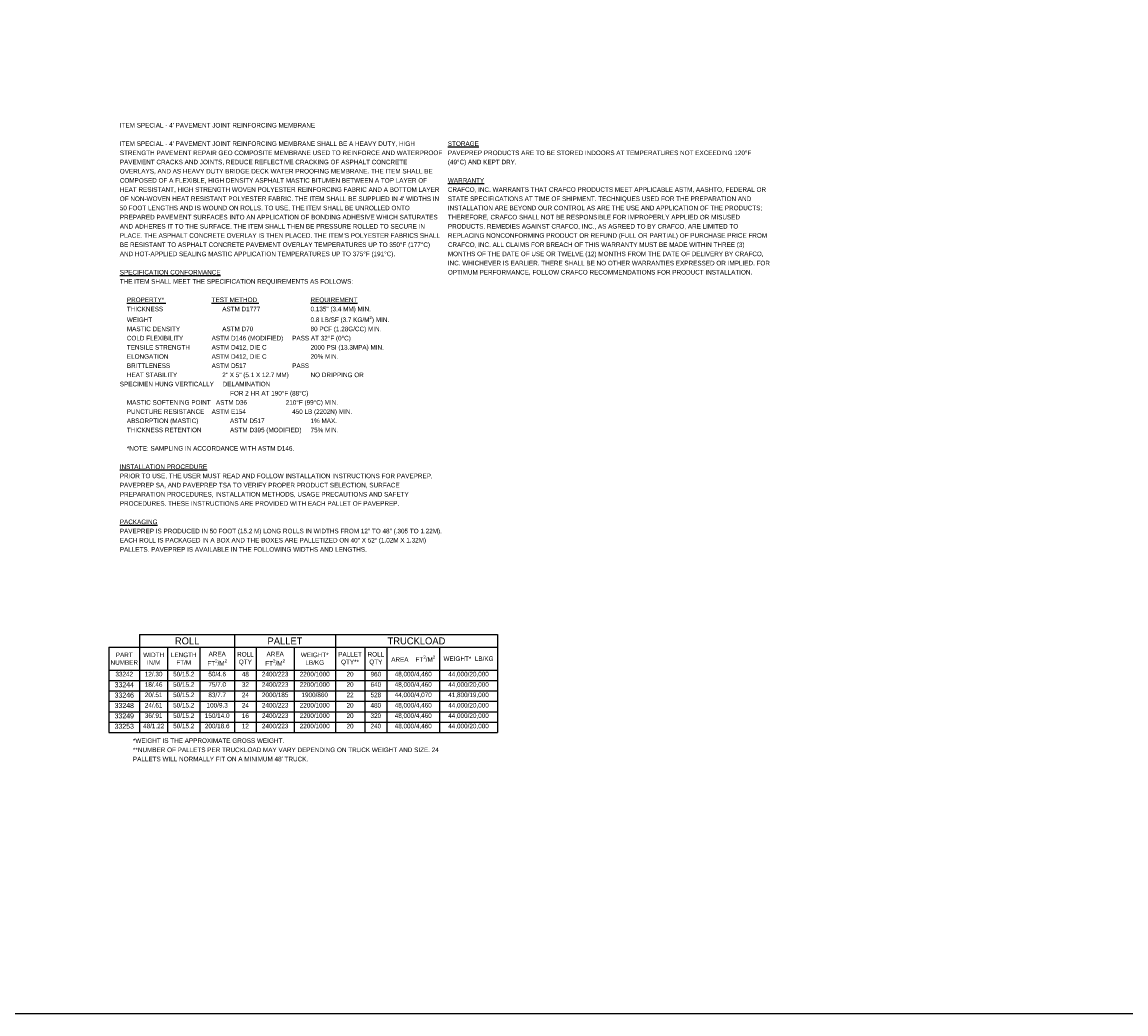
# Model space of a CAD drawing. Header units: feet. Extents: x -125 to 477, y -52 to 274.
# Tile 13 of 16: x 292 to 326, y 153 to 183. Entities that reach past the tile are written whole.
import ezdxf

# ---------------------------------------------------------------- set-up
doc = ezdxf.new("R2010")
doc.units = ezdxf.units.FT
doc.header["$MEASUREMENT"] = 0
doc.layers.add('SH_Text', color=7, linetype='Continuous')
doc.layers.add('TX_P_1', color=7, linetype='Continuous')
doc.styles.add('Slanted-Normal', font='font31.shx', dxfattribs={"height": 0.14})

# ---------------------------------------------------------------- blocks, each defined once
blk = doc.blocks.new('*T1025')
at = {"layer": 'SH_Text', "color": 0, "linetype": 'ByBlock', "lineweight": -2, "transparency": 16777216}
for p, q in [((0, 0), (2.894, 0)), ((0, 0), (0, -2.982)), ((2.894, 0), (2.894, -2.982)), ((0, -0.387), (2.894, -0.387)), ((0.853, -0.387), (0.853, -2.982)), ((1.834, -0.387), (1.834, -2.982)), ((0, -1.083), (2.894, -1.083)), ((0, -1.4), (2.894, -1.4)), ((0, -1.716), (2.894, -1.716)), ((0, -2.033), (2.894, -2.033)), ((0, -2.349), (2.894, -2.349)), ((0, -2.666), (2.894, -2.666)), ((0, -2.982), (2.894, -2.982))]:
    blk.add_line(p, q, dxfattribs=at)
at = {"layer": 'SH_Text', "color": 0, "transparency": 16777216, "style": 'Slanted-Normal'}
for s, insert, char_height, width, attachment_point in [('{\\C256;ROLL}', (1.447, -0.193), 0.21328, 2.79133, 5), ('{\\C256;WIDTH IN/M}', (0.427, -0.735), 0.14, 0.75379, 5), ('{\\C256;LENGTH FT/M}', (1.344, -0.735), 0.14, 0.88169, 5), ('\\A1;{\\C256;AREA FT\\H0.7x;\\S2^ ;\\H1.42857x;/M\\H0.7x;\\S2^ ;}', (2.364, -0.735), 0.14, 0.96021, 5), ('{\\C256;12/.30}', (0.427, -1.133), 0.14, 0.75379, 2), ('{\\C256;50/15.2}', (1.344, -1.133), 0.14, 0.88169, 2), ('{\\C256;50/4.6}', (2.364, -1.133), 0.14, 0.96021, 2), ('{\\C256;18/.46}', (0.427, -1.45), 0.14, 0.75379, 2), ('{\\C256;50/15.2}', (1.344, -1.45), 0.14, 0.88169, 2), ('{\\C256;75/7.0}', (2.364, -1.45), 0.14, 0.96021, 2), ('{\\C256;20/.51}', (0.427, -1.766), 0.14, 0.75379, 2), ('{\\C256;50/15.2}', (1.344, -1.766), 0.14, 0.88169, 2), ('{\\C256;83/7.7}', (2.364, -1.766), 0.14, 0.96021, 2), ('{\\C256;24/.61}', (0.427, -2.083), 0.14, 0.75379, 2), ('{\\C256;50/15.2}', (1.344, -2.083), 0.14, 0.88169, 2), ('{\\C256;100/9.3}', (2.364, -2.083), 0.14, 0.96021, 2), ('{\\C256;36/.91}', (0.427, -2.399), 0.14, 0.75379, 2), ('{\\C256;50/15.2}', (1.344, -2.399), 0.14, 0.88169, 2), ('{\\C256;150/14.0}', (2.364, -2.399), 0.14, 0.96021, 2), ('{\\C256;48/1.22}', (0.427, -2.716), 0.14, 0.75379, 2), ('{\\C256;50/15.2}', (1.344, -2.716), 0.14, 0.88169, 2), ('{\\C256;200/18.6}', (2.364, -2.716), 0.14, 0.96021, 2)]:
    blk.add_mtext(s, dxfattribs=dict(at, insert=insert, char_height=char_height, width=width, attachment_point=attachment_point))
blk = doc.blocks.new('*T1026')
at = {"layer": 'SH_Text', "color": 0, "linetype": 'ByBlock', "lineweight": -2, "transparency": 16777216}
for p, q in [((0, 0), (3.073, 0)), ((0, 0), (0, -2.982)), ((3.073, 0), (3.073, -2.982)), ((0, -0.387), (3.073, -0.387)), ((0.661, -0.387), (0.661, -2.982)), ((1.816, -0.387), (1.816, -2.982)), ((0, -1.083), (3.073, -1.083)), ((0, -1.4), (3.073, -1.4)), ((0, -1.716), (3.073, -1.716)), ((0, -2.033), (3.073, -2.033)), ((0, -2.349), (3.073, -2.349)), ((0, -2.666), (3.073, -2.666)), ((0, -2.982), (3.073, -2.982))]:
    blk.add_line(p, q, dxfattribs=at)
at = {"layer": 'SH_Text', "color": 0, "transparency": 16777216, "style": 'Slanted-Normal'}
for s, insert, char_height, width, attachment_point in [('{\\C256;PALLET}', (1.536, -0.193), 0.21328, 2.97022, 5), ('{\\C256;ROLL QTY}', (0.33, -0.735), 0.14, 0.56153, 5), ('\\A1;{\\C256;AREA FT\\H0.7x;\\S2^ ;\\H1.42857x;/M\\H0.7x;\\S2^ ;}', (1.238, -0.735), 0.14, 1.05567, 5), ('{\\C256;WEIGHT* LB/KG}', (2.444, -0.735), 0.14, 1.15739, 5), ('{\\C256;48', (0.33, -1.135), 0.14, 0.55849, 2), ('\\A1;{\\C256;2400/223}', (1.238, -1.133), 0.14, 1.05567, 2), ('\\A1;{\\C256;2200/1000}', (2.444, -1.133), 0.14, 1.15739, 2), ('{\\C256;32', (0.33, -1.451), 0.14, 0.55849, 2), ('\\A1;{\\C256;2400/223}', (1.238, -1.45), 0.14, 1.05567, 2), ('\\A1;{\\C256;2200/1000}', (2.444, -1.45), 0.14, 1.15739, 2), ('{\\C256;24', (0.33, -1.768), 0.14, 0.55849, 2), ('\\A1;{\\C256;2000/185}', (1.238, -1.766), 0.14, 1.05567, 2), ('\\A1;{\\C256;1900/860}', (2.444, -1.766), 0.14, 1.15739, 2), ('{\\C256;24', (0.33, -2.084), 0.14, 0.55849, 2), ('\\A1;{\\C256;2400/223}', (1.238, -2.083), 0.14, 1.05567, 2), ('\\A1;{\\C256;2200/1000}', (2.444, -2.083), 0.14, 1.15739, 2), ('{\\C256;16', (0.33, -2.401), 0.14, 0.55849, 2), ('\\A1;{\\C256;2400/223}', (1.238, -2.399), 0.14, 1.05567, 2), ('\\A1;{\\C256;2200/1000}', (2.444, -2.399), 0.14, 1.15739, 2), ('{\\C256;12', (0.33, -2.717), 0.14, 0.55849, 2), ('\\A1;{\\C256;2400/223}', (1.238, -2.716), 0.14, 1.05567, 2), ('\\A1;{\\C256;2200/1000}', (2.444, -2.716), 0.14, 1.15739, 2)]:
    blk.add_mtext(s, dxfattribs=dict(at, insert=insert, char_height=char_height, width=width, attachment_point=attachment_point))
blk = doc.blocks.new('*T1027')
at = {"layer": 'SH_Text', "color": 0, "linetype": 'ByBlock', "lineweight": -2, "transparency": 16777216}
for p, q in [((0, 0), (4.943, 0)), ((0, 0), (0, -2.982)), ((4.943, 0), (4.943, -2.982)), ((0, -0.387), (4.943, -0.387)), ((0.895, -0.387), (0.895, -2.982)), ((1.572, -0.387), (1.572, -2.982)), ((3.175, -0.387), (3.175, -2.982)), ((0, -1.083), (4.943, -1.083)), ((0, -1.4), (4.943, -1.4)), ((0, -1.716), (4.943, -1.716)), ((0, -2.033), (4.943, -2.033)), ((0, -2.349), (4.943, -2.349)), ((0, -2.666), (4.943, -2.666)), ((0, -2.982), (4.943, -2.982))]:
    blk.add_line(p, q, dxfattribs=at)
at = {"layer": 'SH_Text', "color": 0, "transparency": 16777216, "style": 'Slanted-Normal'}
for s, insert, char_height, width, attachment_point in [('{\\C256;TRUCKLOAD}', (2.472, -0.193), 0.21328, 4.84105, 5), ('{\\C256;PALLET QTY**}', (0.448, -0.735), 0.14, 0.79599, 5), ('{\\C256;ROLL QTY}', (1.234, -0.735), 0.14, 0.57767, 5), ('\\A1;{\\C256;AREA    FT\\H0.7x;\\S2^ ;\\H1.42857x;/M\\H0.7x;\\S2^ ;}', (2.374, -0.735), 0.14, 1.50337, 5), ('{\\C256;WEIGHT*  LB/KG}', (4.059, -0.735), 0.14, 1.66905, 5), ('{\\C256;20', (0.448, -1.135), 0.14, 0.79295, 2), ('{\\C256;960', (1.234, -1.135), 0.14, 0.57463, 2), ('\\A1;{\\C256;48,000/4,460}', (2.374, -1.133), 0.14, 1.50337, 2), ('\\A1;{\\C256;44,000/20,000}', (4.059, -1.133), 0.14, 1.66905, 2), ('{\\C256;20', (0.448, -1.451), 0.14, 0.79295, 2), ('{\\C256;640', (1.234, -1.451), 0.14, 0.57463, 2), ('\\A1;{\\C256;48,000/4,460}', (2.374, -1.45), 0.14, 1.50337, 2), ('\\A1;{\\C256;44,000/20,000}', (4.059, -1.45), 0.14, 1.66905, 2), ('{\\C256;22', (0.448, -1.768), 0.14, 0.79295, 2), ('{\\C256;528', (1.234, -1.768), 0.14, 0.57463, 2), ('\\A1;{\\C256;44,000/4,070}', (2.374, -1.766), 0.14, 1.50337, 2), ('\\A1;{\\C256;41,800/19,000}', (4.059, -1.766), 0.14, 1.66905, 2), ('{\\C256;20', (0.448, -2.084), 0.14, 0.79295, 2), ('{\\C256;480', (1.234, -2.084), 0.14, 0.57463, 2), ('\\A1;{\\C256;48,000/4,460}', (2.374, -2.083), 0.14, 1.50337, 2), ('\\A1;{\\C256;44,000/20,000}', (4.059, -2.083), 0.14, 1.66905, 2), ('{\\C256;20', (0.448, -2.401), 0.14, 0.79295, 2), ('{\\C256;320', (1.234, -2.401), 0.14, 0.57463, 2), ('\\A1;{\\C256;48,000/4,460}', (2.374, -2.399), 0.14, 1.50337, 2), ('\\A1;{\\C256;44,000/20,000}', (4.059, -2.399), 0.14, 1.66905, 2), ('{\\C256;20', (0.448, -2.717), 0.14, 0.79295, 2), ('{\\C256;240', (1.234, -2.717), 0.14, 0.57463, 2), ('\\A1;{\\C256;48,000/4,460}', (2.374, -2.716), 0.14, 1.50337, 2), ('\\A1;{\\C256;44,000/20,000}', (4.059, -2.716), 0.14, 1.66905, 2)]:
    blk.add_mtext(s, dxfattribs=dict(at, insert=insert, char_height=char_height, width=width, attachment_point=attachment_point))
blk = doc.blocks.new('*T1028')
at = {"layer": 'SH_Text', "color": 0, "linetype": 'ByBlock', "lineweight": -2, "transparency": 16777216}
for p, q in [((0, 0), (0.936, 0)), ((0, 0), (0, -2.596)), ((0.936, 0), (0.936, -2.596)), ((0, -0.697), (0.936, -0.697)), ((0, -1.013), (0.936, -1.013)), ((0, -1.33), (0.936, -1.33)), ((0, -1.646), (0.936, -1.646)), ((0, -1.963), (0.936, -1.963)), ((0, -2.279), (0.936, -2.279)), ((0, -2.596), (0.936, -2.596))]:
    blk.add_line(p, q, dxfattribs=at)
at = {"layer": 'SH_Text', "color": 0, "transparency": 16777216, "width": 0.83703, "style": 'Slanted-Normal'}
for s, insert, char_height, attachment_point in [('{\\C256;PART NUMBER}', (0.468, -0.348), 0.14, 5), ('{\\C256;33242', (0.468, -0.746), 0.14, 2), ('{\\C256;33244', (0.468, -1.063), 0.15356, 2), ('{\\C256;33246', (0.468, -1.379), 0.15356, 2), ('{\\C256;33248', (0.468, -1.696), 0.15356, 2), ('{\\C256;33249', (0.468, -2.012), 0.15356, 2), ('{\\C256;33253', (0.468, -2.329), 0.15356, 2)]:
    blk.add_mtext(s, dxfattribs=dict(at, insert=insert, char_height=char_height, attachment_point=attachment_point))

msp = doc.modelspace()

# ---------------------------------------------------------------- linework, layer by layer
at = {"layer": 'TX_P_1', "color": 1}
msp.add_lwpolyline([(101.278, 273.824), (476.97, 273.824), (476.97, 152.874), (101.278, 152.874)], close=True, dxfattribs=at)

# ---------------------------------------------------------------- block references
for name, p in [('*T1025', (296, 164.438)), ('*T1026', (298.893, 164.438)), ('*T1027', (301.966, 164.438)), ('*T1028', (295.063, 164.051))]:
    msp.add_blockref(name, p)

# ---------------------------------------------------------------- texts
at = {"layer": 'SH_Text', "char_height": 0.14, "width": 9.5, "attachment_point": 1, "line_spacing_factor": 1.2, "style": 'Slanted-Normal'}
for s, insert in [('\\A1;ITEM SPECIAL - 4\' PAVEMENT JOINT REINFORCING MEMBRANE SHALL BE A HEAVY DUTY, HIGH STRENGTH PAVEMENT REPAIR GEO COMPOSITE MEMBRANE USED TO REINFORCE AND WATERPROOF PAVEMENT CRACKS AND JOINTS, REDUCE REFLECTIVE CRACKING OF ASPHALT CONCRETE OVERLAYS, AND AS HEAVY DUTY BRIDGE DECK WATER PROOFING MEMBRANE. THE ITEM SHALL BE COMPOSED OF A FLEXIBLE, HIGH DENSITY ASPHALT MASTIC BITUMEN BETWEEN A TOP LAYER OF HEAT RESISTANT, HIGH STRENGTH WOVEN POLYESTER REINFORCING FABRIC AND A BOTTOM LAYER OF NON-WOVEN HEAT RESISTANT POLYESTER FABRIC. THE ITEM SHALL BE SUPPLIED IN 4\' WIDTHS IN 50 FOOT LENGTHS AND IS WOUND ON ROLLS. TO USE, THE ITEM SHALL BE UNROLLED ONTO PREPARED PAVEMENT SURFACES INTO AN APPLICATION OF BONDING ADHESIVE WHICH SATURATES AND ADHERES IT TO THE SURFACE. THE ITEM SHALL THEN BE PRESSURE ROLLED TO SECURE IN PLACE. THE ASPHALT CONCRETE OVERLAY IS THEN PLACED. THE ITEM\'S POLYESTER FABRICS SHALL BE RESISTANT TO ASPHALT CONCRETE PAVEMENT OVERLAY TEMPERATURES UP TO 350°F (177°C) AND HOT-APPLIED SEALING MASTIC APPLICATION TEMPERATURES UP TO 375°F (191°C).\\P\\P{\\LSPECIFICATION CONFORMANCE}\\PTHE ITEM SHALL MEET THE SPECIFICATION REQUIREMENTS AS FOLLOWS:\\P\\P    {\\LPROPERTY*} ^I^I^I{\\LTEST METHOD} ^I^I^I    {\\LREQUIREMENT}\\P    THICKNESS ^I^I^I      ASTM D1777 ^I^I^I    0.135" (3.4 MM) MIN.\\P    WEIGHT ^I^I^I^I^I^I^I^I^I    0.8 LB/SF (3.7 KG/M{\\H0.7x;\\S2^ ;}) MIN.\\P    MASTIC DENSITY ^I^I      ASTM D70 ^I^I^I    80 PCF (1.28G/CC) MIN.\\P    COLD FLEXIBILITY ^I^IASTM D146 (MODIFIED) ^I    PASS AT 32°F (0°C)\\P    TENSILE STRENGTH ^I^IASTM D412, DIE C ^I^I    2000 PSI (13.3MPA) MIN.\\P    ELONGATION ^I^I^IASTM D412, DIE C ^I^I    20% MIN.\\P    BRITTLENESS ^I^I^IASTM D517 ^I^I^I    PASS\\P    HEAT STABILITY ^I^I      2" X 5" (5.1 X 12.7 MM) ^I    NO DRIPPING OR ^I^I^I^I^I^I           SPECIMEN HUNG VERTICALLY     DELAMINATION\\P^I^I^I^I^I^IFOR 2 HR AT 190°F (88°C)\\P    MASTIC SOFTENING POINT   ASTM D36                      210°F (99°C) MIN.\\P    PUNCTURE RESISTANCE ^IASTM E154 ^I^I^I    450 LB (2202N) MIN.\\P    ABSORPTION (MASTIC) ^I^IASTM D517 ^I^I^I    1% MAX.\\P    THICKNESS RETENTION ^I^IASTM D395 (MODIFIED) ^I    75% MIN.\\P\\P    *NOTE: SAMPLING IN ACCORDANCE WITH ASTM D146.\\P\\P{\\LINSTALLATION PROCEDURE\\P}PRIOR TO USE, THE USER MUST READ AND FOLLOW INSTALLATION INSTRUCTIONS FOR PAVEPREP, PAVEPREP SA, AND PAVEPREP TSA TO VERIFY PROPER PRODUCT SELECTION, SURFACE PREPARATION PROCEDURES, INSTALLATION METHODS, USAGE PRECAUTIONS AND SAFETY PROCEDURES. THESE INSTRUCTIONS ARE PROVIDED WITH EACH PALLET OF PAVEPREP.\\P\\P{\\LPACKAGING\\P}PAVEPREP IS PRODUCED IN 50 FOOT (15.2 M) LONG ROLLS IN WIDTHS FROM 12{\\fArial|b0|i0|c0|p34;″ }TO 48{\\fArial|b0|i0|c0|p34;″ }(.305 TO 1.22M). EACH ROLL IS PACKAGED IN A BOX AND THE BOXES ARE PALLETIZED ON 40{\\fArial|b0|i0|c0|p34;″ }X 52{\\fArial|b0|i0|c0|p34;″ }(1.02M X 1.32M) PALLETS. PAVEPREP IS AVAILABLE IN THE FOLLOWING WIDTHS AND LENGTHS.', (295.395, 179.476)), ('\\A1;{\\LSTORAGE\\P}PAVEPREP PRODUCTS ARE TO BE STORED INDOORS AT TEMPERATURES NOT EXCEEDING 120°F (49°C) AND KEPT DRY.\\P\\P{\\LWARRANTY\\P}CRAFCO, INC. WARRANTS THAT CRAFCO PRODUCTS MEET APPLICABLE ASTM, AASHTO, FEDERAL OR STATE SPECIFICATIONS AT TIME OF SHIPMENT. TECHNIQUES USED FOR THE PREPARATION AND INSTALLATION ARE BEYOND OUR CONTROL AS ARE THE USE AND APPLICATION OF THE PRODUCTS; THEREFORE, CRAFCO SHALL NOT BE RESPONSIBLE FOR IMPROPERLY APPLIED OR MISUSED PRODUCTS. REMEDIES AGAINST CRAFCO, INC., AS AGREED TO BY CRAFCO, ARE LIMITED TO REPLACING NONCONFORMING PRODUCT OR REFUND (FULL OR PARTIAL) OF PURCHASE PRICE FROM CRAFCO, INC. ALL CLAIMS FOR BREACH OF THIS WARRANTY MUST BE MADE WITHIN THREE (3) MONTHS OF THE DATE OF USE OR TWELVE (12) MONTHS FROM THE DATE OF DELIVERY BY CRAFCO, INC. WHICHEVER IS EARLIER. THERE SHALL BE NO OTHER WARRANTIES EXPRESSED OR IMPLIED. FOR OPTIMUM PERFORMANCE, FOLLOW CRAFCO RECOMMENDATIONS FOR PRODUCT INSTALLATION. ', (305.395, 179.476)), ("\\A1;*WEIGHT IS THE APPROXIMATE GROSS WEIGHT.\\P**NUMBER OF PALLETS PER TRUCKLOAD MAY VARY DEPENDING ON TRUCK WEIGHT AND SIZE. 24 PALLETS WILL NORMALLY FIT ON A MINIMUM 48' TRUCK.", (295.795, 161.276))]:
    msp.add_mtext(s, dxfattribs=dict(at, insert=insert))
at = {"layer": 'TX_P_1', "color": 3, "insert": (295.395, 180.036), "char_height": 0.14, "width": 9.5, "attachment_point": 1, "line_spacing_factor": 1.2, "style": 'Slanted-Normal'}
msp.add_mtext("ITEM SPECIAL - 4' PAVEMENT JOINT REINFORCING MEMBRANE", dxfattribs=at)

doc.saveas('drawing.dxf')
